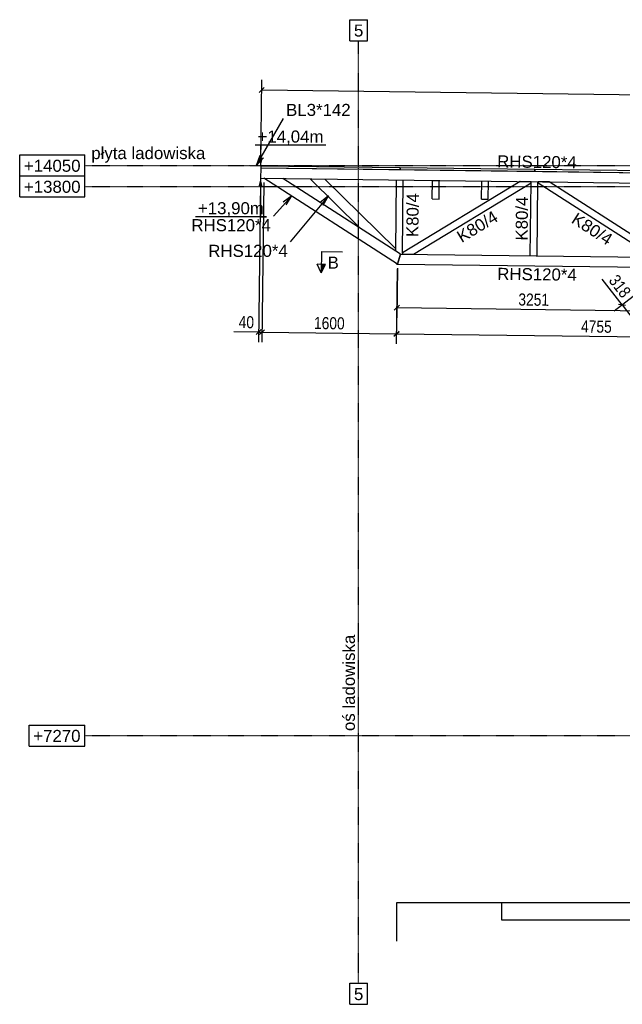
# Model space of a CAD drawing. Header units: millimetres. Extents: x -32861 to 254386, y 0 to 15445.
# Tile 11 of 67: x 106703 to 113871, y 150 to 11858. Entities that reach past the tile are written whole.
import ezdxf

# ---------------------------------------------------------------- set-up
doc = ezdxf.new("R2010")
doc.units = ezdxf.units.MM
doc.linetypes.add('DXK_LINE_DOT3', pattern=[5.9187, 2.979, -0.9799, 0.9799, -0.9799])
doc.styles.add('Arial', font='ARIAL.TTF', dxfattribs={"height": 0.2})
doc.styles.add('Arial Narrow', font='ARIALN.TTF', dxfattribs={"height": 0.2})

# ---------------------------------------------------------------- blocks, each defined once
blk = doc.blocks.new('Part-19622 - 19489')
at = {"color": 7}
for p, q in [((111226, 10097), (109570, 10118)), ((109570, 10118), (109570, 10093)), ((111226, 10072), (109570, 10093)), ((111226, 10097), (111226, 10072))]:
    blk.add_line(p, q, dxfattribs=at)
blk = doc.blocks.new('Part-19640 - 19489')
at = {"color": 7}
for p, q in [((114429, 10056), (112832, 10077)), ((112832, 10077), (112832, 10052)), ((114428, 10031), (112832, 10052)), ((114429, 10056), (114428, 10031))]:
    blk.add_line(p, q, dxfattribs=at)
blk = doc.blocks.new('Part-20385 - 19489')
at = {"color": 7}
for p, q in [((111176, 9108), (111186, 9953)), ((111255, 9072), (111266, 9952))]:
    blk.add_line(p, q, dxfattribs=at)
blk = doc.blocks.new('Part-19678 - 19489')
at = {"color": 7}
for p, q in [((112827, 10077), (111230, 10097)), ((111230, 10097), (111230, 10072)), ((112827, 10052), (111230, 10072)), ((112827, 10077), (112827, 10052))]:
    blk.add_line(p, q, dxfattribs=at)
blk = doc.blocks.new('Part-20194 - 19489')
blk.add_hatch(color=4).paths.add_polyline_path([(115783, 1355), (114190, 1355), (114190, 1155), (115783, 1155)])
at = {"color": 4}
for p, q in [((114190, 1355), (112434, 1355)), ((112434, 1355), (112434, 1155)), ((115783, 1355), (114190, 1355)), ((114190, 1355), (114190, 1155)), ((115783, 1155), (115783, 1355)), ((112434, 1155), (114190, 1155)), ((114190, 1155), (115783, 1155))]:
    blk.add_line(p, q, dxfattribs=at)
blk = doc.blocks.new('Part-20176 - 19489')
at = {"color": 7}
for p, q in [((111232, 9072), (111196, 8952)), ((111232, 9072), (115920, 9012)), ((111196, 8952), (115920, 8892))]:
    blk.add_line(p, q, dxfattribs=at)
blk = doc.blocks.new('Part-53046 - 19489')
at = {"color": 7}
for p, q in [((111611, 9727), (111614, 9947)), ((111614, 9947), (111694, 9946)), ((111691, 9726), (111694, 9946)), ((111611, 9727), (111691, 9726))]:
    blk.add_line(p, q, dxfattribs=at)
blk = doc.blocks.new('Part-20256 - 19489')
at = {"color": 4}
for p, q in [((112434, 1355), (111185, 1355)), ((111185, 1355), (111185, 900))]:
    blk.add_line(p, q, dxfattribs=at)
blk = doc.blocks.new('Part-53524 - 19489')
at = {"color": 7}
for p, q in [((109444, 10123), (109591, 10121)), ((109444, 10120), (109444, 10123)), ((109591, 10118), (109444, 10120)), ((109591, 10121), (110258, 10112)), ((109591, 10121), (109591, 10118)), ((110258, 10109), (110258, 10112))]:
    blk.add_line(p, q, dxfattribs=at)
blk = doc.blocks.new('GridLine-21669 - 19489')
at = {"color": 6}
for p, q in [((110629, 11858), (110840, 11858)), ((110629, 11608), (110629, 11858)), ((110840, 11608), (110840, 11858)), ((110629, 11608), (110840, 11608)), ((110629, 400), (110840, 400)), ((110629, 150), (110629, 400)), ((110840, 150), (110840, 400)), ((110629, 150), (110840, 150))]:
    blk.add_line(p, q, dxfattribs=at)
at = {"color": 6, "linetype": 'DXK_LINE_DOT3'}
blk.add_line((110734, 400), (110734, 11608), dxfattribs=at)
at = {"color": 7, "style": 'Arial'}
for p in [(110679, 11658), (110679, 200)]:
    blk.add_text('5', height=143, dxfattribs=at).set_placement(p)
blk = doc.blocks.new('GridLine-21671 - 19489')
at = {"color": 6}
for p, q in [((106703, 10250), (107476, 10250)), ((106703, 10000), (106703, 10250)), ((107476, 10000), (107476, 10250)), ((106703, 10000), (107476, 10000))]:
    blk.add_line(p, q, dxfattribs=at)
at = {"color": 6, "linetype": 'DXK_LINE_DOT3'}
blk.add_line((107476, 10125), (131044, 10125), dxfattribs=at)
at = {"color": 7, "style": 'Arial'}
blk.add_text('+14050', height=143.3, dxfattribs=at).set_placement((106753, 10050))
blk = doc.blocks.new('Part-20394 - 19489')
at = {"color": 7}
for p, q in [((113001, 9929), (112869, 9930)), ((112869, 9930), (112869, 9918)), ((112869, 9918), (114246, 9034)), ((114377, 9045), (113001, 9929)), ((114377, 9032), (114377, 9045))]:
    blk.add_line(p, q, dxfattribs=at)
blk = doc.blocks.new('Part-53049 - 19489')
at = {"color": 7}
for p, q in [((112197, 9724), (112200, 9940)), ((112277, 9723), (112280, 9939)), ((112197, 9724), (112277, 9723))]:
    blk.add_line(p, q, dxfattribs=at)
blk = doc.blocks.new('Part-20409 - 19489')
at = {"color": 7}
for p, q in [((112655, 9933), (111256, 9084)), ((111388, 9071), (112787, 9919)), ((112787, 9931), (112655, 9933)), ((112787, 9919), (112787, 9931)), ((111256, 9084), (111256, 9073)), ((111256, 9073), (111388, 9071))]:
    blk.add_line(p, q, dxfattribs=at)
blk = doc.blocks.new('Part-20414 - 19489')
at = {"color": 7}
for p, q in [((111196, 8952), (109608, 9973)), ((109608, 9973), (109834, 9970)), ((111232, 9072), (109834, 9970)), ((111196, 8952), (111232, 9072))]:
    blk.add_line(p, q, dxfattribs=at)
blk = doc.blocks.new('Part-20466 - 19489')
at = {"color": 7}
for p, q in [((112777, 9052), (112788, 9932)), ((112857, 9051), (112868, 9931))]:
    blk.add_line(p, q, dxfattribs=at)
blk = doc.blocks.new('Part-20600 - 19489')
at = {"color": 7}
for p, q in [((109570, 10093), (109568, 9973)), ((115640, 10016), (109570, 10093)), ((109568, 9973), (115638, 9896))]:
    blk.add_line(p, q, dxfattribs=at)
blk = doc.blocks.new('Part-20636 - 19489')
at = {"color": 7}
for p, q in [((111191, 8956), (111190, 8952)), ((111190, 8952), (111196, 8952))]:
    blk.add_line(p, q, dxfattribs=at)
blk = doc.blocks.new('Part-20770 - 19489')
at = {"color": 7}
for p, q in [((110158, 9966), (110758, 9377)), ((110332, 9963), (111176, 9134)), ((111177, 8965), (111190, 8952)), ((111190, 8952), (111191, 8956))]:
    blk.add_line(p, q, dxfattribs=at)
blk = doc.blocks.new('GridLine-21667 - 19489')
at = {"color": 6}
for p, q in [((106814, 3470), (107476, 3470)), ((106814, 3220), (106814, 3470)), ((107476, 3220), (107476, 3470)), ((117852, 3470), (118514, 3470)), ((117852, 3220), (117852, 3470)), ((118514, 3220), (118514, 3470)), ((106814, 3220), (107476, 3220)), ((117852, 3220), (118514, 3220))]:
    blk.add_line(p, q, dxfattribs=at)
at = {"color": 6, "linetype": 'DXK_LINE_DOT3'}
blk.add_line((107476, 3345), (117852, 3345), dxfattribs=at)
at = {"color": 7, "style": 'Arial'}
for p in [(106864, 3270), (117902, 3270)]:
    blk.add_text('+7270', height=143.3, dxfattribs=at).set_placement(p)
blk = doc.blocks.new('GridLine-21668 - 19489')
at = {"color": 6}
for p, q in [((106703, 10000), (107476, 10000)), ((106703, 9750), (106703, 10000)), ((107476, 9750), (107476, 10000)), ((106703, 9750), (107476, 9750))]:
    blk.add_line(p, q, dxfattribs=at)
at = {"color": 6, "linetype": 'DXK_LINE_DOT3'}
blk.add_line((107476, 9875), (131044, 9875), dxfattribs=at)
at = {"color": 7, "style": 'Arial'}
blk.add_text('+13800', height=143.3, dxfattribs=at).set_placement((106753, 9800))
blk = doc.blocks.new('StraightDimension-21400 - 19489')
at = {"color": 174}
for p, q in [((115950, 8908), (115938, 7942)), ((111194, 8897), (111183, 8003)), ((111215, 8153), (111154, 8093)), ((111184, 8123), (115939, 8062)), ((115909, 8033), (115970, 8092))]:
    blk.add_line(p, q, dxfattribs=at)
at = {"color": 30, "style": 'Arial Narrow'}
blk.add_text('4755', height=143.2, rotation=359.2723, dxfattribs=at).set_placement((113380, 8140))
blk = doc.blocks.new('StraightDimension-21265 - 19489')
at = {"color": 174}
for p, q in [((114408, 8881), (113774, 8392)), ((113869, 8466), (113633, 8772)), ((113869, 8466), (113633, 8772)), ((114566, 8601), (113968, 8140)), ((113911, 8460), (113827, 8471)), ((113869, 8466), (114063, 8214)), ((114021, 8219), (114105, 8208))]:
    blk.add_line(p, q, dxfattribs=at)
at = {"color": 30, "style": 'Arial Narrow'}
blk.add_text('318', height=143.2, rotation=307.5916, dxfattribs=at).set_placement((113703, 8754))
blk = doc.blocks.new('StraightDimension-21358 - 19489')
at = {"color": 174}
for p, q in [((111196, 8902), (111188, 8314)), ((114447, 8861), (114439, 8272)), ((111220, 8463), (111159, 8404)), ((111190, 8434), (114441, 8392)), ((114411, 8363), (114471, 8422))]:
    blk.add_line(p, q, dxfattribs=at)
at = {"color": 30, "style": 'Arial Narrow'}
blk.add_text('3251', height=143.2, rotation=359.2723, dxfattribs=at).set_placement((112634, 8460))
blk = doc.blocks.new('StraightDimension-21398 - 19489')
at = {"color": 174}
for p, q in [((109568, 9923), (109543, 8023)), ((109607, 9923), (109583, 8023)), ((109545, 8143), (109250, 8147)), ((109545, 8143), (109250, 8147)), ((109515, 8114), (109575, 8173)), ((109545, 8143), (109585, 8143)), ((109615, 8172), (109554, 8113))]:
    blk.add_line(p, q, dxfattribs=at)
at = {"color": 30, "style": 'Arial Narrow'}
blk.add_text('40', height=143.2, rotation=359.2723, dxfattribs=at).set_placement((109307, 8191))
blk = doc.blocks.new('StraightDimension-21399 - 19489')
at = {"color": 174}
for p, q in [((109607, 9923), (109583, 8023)), ((111194, 8897), (111183, 8002)), ((109615, 8172), (109554, 8113)), ((109585, 8143), (111184, 8122)), ((111154, 8093), (111215, 8152))]:
    blk.add_line(p, q, dxfattribs=at)
at = {"color": 30, "style": 'Arial Narrow'}
blk.add_text('1600', height=143.2, rotation=359.2723, dxfattribs=at).set_placement((110203, 8180))
blk = doc.blocks.new('StraightDimension-21586 - 19489')
at = {"color": 174}
for p, q in [((109570, 10143), (109583, 11144)), ((109612, 11053), (109551, 10994)), ((109582, 11024), (128428, 10784))]:
    blk.add_line(p, q, dxfattribs=at)
blk = doc.blocks.new('Unknown-21636 - 19489')
blk.add_hatch(color=6).paths.add_polyline_path([(109543, 9873), (109568, 9973), (109593, 9873)])
at = {"color": 6}
for p, q in [((109568, 9973), (109568, 9515)), ((109637, 9515), (108793, 9515)), ((109568, 9515), (109637, 9515))]:
    blk.add_line(p, q, dxfattribs=at)
at = {"color": 6, "style": 'Arial'}
blk.add_text('+13,90m', height=143.3, dxfattribs=at).set_placement((108823, 9545))
blk = doc.blocks.new('Unknown-21626 - 19489')
blk.add_hatch(color=6).paths.add_polyline_path([(109595, 10218), (109570, 10118), (109545, 10218)])
at = {"color": 6}
for p, q in [((109570, 10367), (109502, 10367)), ((110346, 10367), (109502, 10367)), ((109570, 10118), (109570, 10367))]:
    blk.add_line(p, q, dxfattribs=at)
at = {"color": 6, "style": 'Arial'}
blk.add_text('+14,04m', height=143.3, dxfattribs=at).set_placement((109532, 10397))
blk = doc.blocks.new('Mark-20383 - 19489')
at = {"color": 30, "style": 'Arial'}
blk.add_text('K80/4', height=143.3, rotation=89.2726, dxfattribs=at).set_placement((111445, 9272))
blk = doc.blocks.new('Mark-20174 - 19489')
at = {"color": 30, "style": 'Arial'}
blk.add_text('RHS120*4', height=143.3, rotation=359.2723, dxfattribs=at).set_placement((112383, 8765))
blk = doc.blocks.new('Text-21628 - 19489')
at = {"color": 5, "style": 'Arial'}
blk.add_text('oś ladowiska', height=143.26, rotation=90.0002, dxfattribs=at).set_placement((110690, 3399))
blk = doc.blocks.new('Mark-20392 - 19489')
at = {"color": 30, "style": 'Arial'}
blk.add_text('K80/4', height=143.3, rotation=327.2898, dxfattribs=at).set_placement((113254, 9451))
blk = doc.blocks.new('Mark-20407 - 19489')
at = {"color": 30, "style": 'Arial'}
blk.add_text('K80/4', height=143.3, rotation=31.2548, dxfattribs=at).set_placement((111960, 9201))
blk = doc.blocks.new('Mark-20410 - 19489')
at = {"color": 136}
for p, q in [((109939, 9764), (109720, 9523)), ((109939, 9764), (109837, 9689)), ((109874, 9655), (109939, 9764))]:
    blk.add_line(p, q, dxfattribs=at)
at = {"color": 30, "style": 'Arial'}
blk.add_text('RHS120*4', height=143.3, dxfattribs=at).set_placement((108745, 9343))
blk = doc.blocks.new('SectionMark-21660 - 19489')
blk.add_hatch(color=5).paths.add_polyline_path([(110291, 8950), (110341, 8949), (110289, 8850)])
at = {"color": 5}
for p, q in [((110293, 9100), (110289, 8850)), ((110293, 9100), (110543, 9097)), ((110289, 8850), (110241, 8951)), ((110341, 8949), (110241, 8951)), ((110289, 8850), (110341, 8949))]:
    blk.add_line(p, q, dxfattribs=at)
at = {"color": 5, "style": 'Arial'}
blk.add_text('B', height=143, rotation=359.2723, dxfattribs=at).set_placement((110365, 8899))
blk = doc.blocks.new('Mark-20464 - 19489')
at = {"color": 30, "style": 'Arial'}
blk.add_text('K80/4', height=143.3, rotation=89.2726, dxfattribs=at).set_placement((112744, 9231))
blk = doc.blocks.new('Mark-20598 - 19489')
at = {"color": 30, "style": 'Arial'}
blk.add_text('RHS120*4', height=143.3, rotation=359.2723, dxfattribs=at).set_placement((112382, 10102))
blk = doc.blocks.new('Text-21659 - 19489')
at = {"color": 5, "style": 'Arial'}
blk.add_text('płyta ladowiska', height=143.26, dxfattribs=at).set_placement((107554, 10200))
blk = doc.blocks.new('Mark-20766 - 19489')
at = {"color": 136}
for p, q in [((110375, 9763), (109921, 9218)), ((110375, 9763), (110276, 9683)), ((110314, 9651), (110375, 9763))]:
    blk.add_line(p, q, dxfattribs=at)
at = {"color": 30, "style": 'Arial'}
blk.add_text('RHS120*4', height=143.3, dxfattribs=at).set_placement((108946, 9038))
blk = doc.blocks.new('Mark-55272 - 19489')
at = {"color": 136}
for p, q in [((109517, 10121), (109842, 10684)), ((109558, 10242), (109517, 10121)), ((109517, 10121), (109602, 10217))]:
    blk.add_line(p, q, dxfattribs=at)
at = {"color": 30, "style": 'Arial'}
blk.add_text('BL3*142', height=143.3, dxfattribs=at).set_placement((109872, 10714))

msp = doc.modelspace()

# ---------------------------------------------------------------- block references
for name in ['GridLine-21669 - 19489', 'StraightDimension-21586 - 19489', 'Mark-55272 - 19489', 'Unknown-21626 - 19489', 'Text-21659 - 19489', 'GridLine-21671 - 19489', 'Mark-20598 - 19489', 'Part-53524 - 19489', 'Part-20600 - 19489', 'Part-19622 - 19489', 'Part-19678 - 19489', 'Part-19640 - 19489', 'GridLine-21668 - 19489', 'Unknown-21636 - 19489', 'Part-20414 - 19489', 'Part-20770 - 19489', 'Part-20385 - 19489', 'StraightDimension-21398 - 19489', 'StraightDimension-21399 - 19489', 'Part-20409 - 19489', 'Part-53046 - 19489', 'Part-53049 - 19489', 'Part-20466 - 19489', 'Part-20394 - 19489', 'Mark-20410 - 19489', 'Mark-20766 - 19489', 'Mark-20383 - 19489', 'Mark-20464 - 19489', 'Mark-20407 - 19489', 'Mark-20392 - 19489', 'SectionMark-21660 - 19489', 'Part-20176 - 19489', 'StraightDimension-21400 - 19489', 'StraightDimension-21358 - 19489', 'Part-20636 - 19489', 'Mark-20174 - 19489', 'StraightDimension-21265 - 19489', 'Text-21628 - 19489', 'GridLine-21667 - 19489', 'Part-20256 - 19489', 'Part-20194 - 19489']:
    msp.add_blockref(name, (0, 0))

doc.saveas('drawing.dxf')
